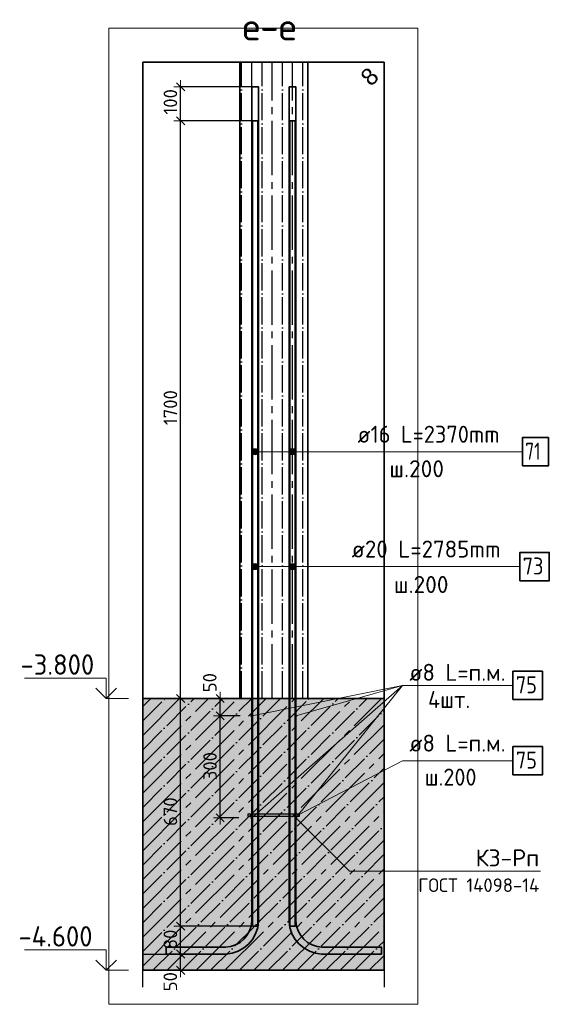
# Model space of a CAD drawing. Header units: millimetres. Extents: x -1001 to 124100, y -72947 to 40304.
# Tile 71 of 104: x 122541 to 124100, y -46051 to -43153. Entities that reach past the tile are written whole.
import ezdxf

# ---------------------------------------------------------------- set-up
doc = ezdxf.new("R2010")
doc.units = ezdxf.units.MM
doc.header["$PDMODE"] = 65
doc.linetypes.add('______11', pattern=[100, 80, -10, 0, -10])
doc.linetypes.add('______5', pattern=[220, 160, -20, 20, -20])
for name, color, linetype, lineweight in [('Standard', 7, 'Continuous', 25), ('Арм.стержн. Выпуски', 180, 'Continuous', 35), ('Арматурный каркас 01', 4, 'Continuous', 35), ('Высотная отметки_ общее', 7, 'Continuous', 13), ('Размерная линия_ общее', 7, 'Continuous', 13), ('Размерная линия_ общее_1', 7, 'Continuous', 13)]:
    doc.layers.add(name, color=color, linetype=linetype, lineweight=lineweight)
doc.styles.add('ARIAL', font='ARIAL.TTF')
doc.styles.add('ISOCPEUR', font='ISOCPEUR')
doc.dimstyles.new('DIMSTYLE_11', dxfattribs={"dimtxt": 40, "dimasz": 40, "dimexe": 0, "dimexo": 0, "dimgap": 20, "dimtad": 2, "dimdec": 0, "dimrnd": 5, "dimzin": 12, "dimdsep": 46, "dimtxsty": 'ISOCPEUR', "dimblk1": 'ALL_ML_STRICH', "dimblk2": 'ALL_ML_STRICH', "dimsah": 1, "dimcen": 0, "dimclrd": 7, "dimclre": 256, "dimclrt": 7, "dimadec": 0, "dimazin": 0, "dimtfac": 1, "dimtdec": 0, "dimtix": 1, "dimtmove": 2, "dimatfit": 3, "dimfxl": 0, "dimtvp": 1.2, "dimtzin": 0, "dimlwd": 0, "dimlwe": -3, "dimarcsym": 0})
doc.dimstyles.new('DIMSTYLE_9', dxfattribs={"dimtxt": 40, "dimasz": 40, "dimexe": 0, "dimexo": 0, "dimgap": 20, "dimtad": 2, "dimdec": 0, "dimrnd": 5, "dimzin": 12, "dimdsep": 46, "dimtxsty": 'ISOCPEUR', "dimblk1": 'ALL_ML_STRICH', "dimblk2": 'ALL_ML_STRICH', "dimsah": 1, "dimcen": 0, "dimclrd": 7, "dimclre": 256, "dimclrt": 7, "dimadec": 0, "dimazin": 0, "dimtfac": 1, "dimtdec": 0, "dimtix": 1, "dimtmove": 2, "dimatfit": 3, "dimfxl": 0, "dimtzin": 0, "dimlwd": 0, "dimlwe": -3, "dimarcsym": 0})

# ---------------------------------------------------------------- blocks, each defined once
blk = doc.blocks.new('ALL_ML_STRICH')
at = {"color": 0, "linetype": 'ByBlock', "lineweight": -2}
for p, q in [((-1, 0), (0.5, 0)), ((-0.3, -0.3), (0.3, 0.3)), ((0, -0.5), (0, 0.5))]:
    blk.add_line(p, q, dxfattribs=at)
blk = doc.blocks.new('*D652')
at = {"layer": 'DEFPOINTS', "color": 7, "linetype": 'Continuous', "lineweight": 13, "transparency": 33554687}
for p in [(123209.7, -45202.2), (123131.5, -45502.2), (123205.7, -45502.2)]:
    blk.add_point(p, dxfattribs=at)
at = {"layer": 'Размерная линия_ общее_1', "color": 253, "linetype": 'Continuous', "lineweight": -2, "true_color": 0xa0a0a0, "transparency": 33554687}
for p, q in [((123189.7, -45202.2), (123131.5, -45202.2)), ((123185.7, -45502.2), (123131.5, -45502.2))]:
    blk.add_line(p, q, dxfattribs=at)
at = {"layer": 'Размерная линия_ общее_1', "color": 7, "linetype": 'Continuous', "lineweight": -2, "transparency": 33554687}
blk.add_line((123131.5, -45502.2), (123131.5, -45202.2), dxfattribs=at)
at = {"layer": 'Размерная линия_ общее_1', "color": 7, "linetype": 'Continuous', "lineweight": 13, "transparency": 33554687, "xscale": 40, "yscale": 40, "zscale": 40}
for p, rotation in [((123131.5, -45202.2), 90), ((123131.5, -45502.2), 270)]:
    blk.add_blockref('ALL_ML_STRICH', p, dxfattribs=dict(at, rotation=rotation))
at = {"layer": 'Размерная линия_ общее_1', "color": 7, "linetype": 'Continuous', "lineweight": 13, "transparency": 33554687, "insert": (123101.5, -45350.2), "char_height": 40, "width": 120, "attachment_point": 5, "rotation": 90, "style": 'ISOCPEUR'}
blk.add_mtext('\\A1;{300}', dxfattribs=at)
blk = doc.blocks.new('*D653')
at = {"layer": 'DEFPOINTS', "color": 7, "linetype": 'Continuous', "lineweight": 13, "transparency": 33554687}
for p in [(123147.8, -45151.2), (123131.5, -45202.2), (123209.7, -45202.2)]:
    blk.add_point(p, dxfattribs=at)
at = {"layer": 'Размерная линия_ общее_1', "color": 253, "linetype": 'Continuous', "lineweight": -2, "true_color": 0xa0a0a0, "transparency": 33554687}
for p, q in [((123131.5, -45151.2), (123131.5, -45151.2)), ((123189.7, -45202.2), (123131.5, -45202.2))]:
    blk.add_line(p, q, dxfattribs=at)
at = {"layer": 'Размерная линия_ общее_1', "color": 7, "linetype": 'Continuous', "lineweight": -2, "transparency": 33554687}
blk.add_line((123131.5, -45202.2), (123131.5, -45151.2), dxfattribs=at)
at = {"layer": 'Размерная линия_ общее_1', "color": 7, "linetype": 'Continuous', "lineweight": 13, "transparency": 33554687, "xscale": 40, "yscale": 40, "zscale": 40}
for p, rotation in [((123131.5, -45151.2), 90), ((123131.5, -45202.2), 270)]:
    blk.add_blockref('ALL_ML_STRICH', p, dxfattribs=dict(at, rotation=rotation))
at = {"layer": 'Размерная линия_ общее_1', "color": 7, "linetype": 'Continuous', "lineweight": 13, "transparency": 33554687, "insert": (123100.7, -45104.6), "char_height": 40, "width": 80, "attachment_point": 5, "rotation": 90, "style": 'ISOCPEUR'}
blk.add_mtext('\\A1;{50}', dxfattribs=at)
blk = doc.blocks.new('*D659')
at = {"layer": 'DEFPOINTS', "color": 7, "linetype": 'Continuous', "lineweight": 13, "transparency": 33554687}
for p in [(122881.3, -45903.2), (122959.5, -45951.2), (123014.9, -45951.2)]:
    blk.add_point(p, dxfattribs=at)
at = {"layer": 'Размерная линия_ общее_1', "color": 253, "linetype": 'Continuous', "lineweight": -2, "true_color": 0xa0a0a0, "transparency": 33554687}
for p, q in [((122901.3, -45903.2), (123014.9, -45903.2)), ((122939.5, -45951.2), (123014.9, -45951.2))]:
    blk.add_line(p, q, dxfattribs=at)
at = {"layer": 'Размерная линия_ общее_1', "color": 7, "linetype": 'Continuous', "lineweight": -2, "transparency": 33554687}
blk.add_line((123014.9, -45951.2), (123014.9, -45903.2), dxfattribs=at)
at = {"layer": 'Размерная линия_ общее_1', "color": 7, "linetype": 'Continuous', "lineweight": 13, "transparency": 33554687, "xscale": 40, "yscale": 40, "zscale": 40}
for p, rotation in [((123014.9, -45903.2), 90), ((123014.9, -45951.2), 270)]:
    blk.add_blockref('ALL_ML_STRICH', p, dxfattribs=dict(at, rotation=rotation))
at = {"layer": 'Размерная линия_ общее_1', "color": 7, "linetype": 'Continuous', "lineweight": 13, "transparency": 33554687, "insert": (122984.6, -45984.7), "char_height": 40, "width": 80, "attachment_point": 5, "rotation": 90, "style": 'ISOCPEUR'}
blk.add_mtext('\\A1;{50}', dxfattribs=at)
blk = doc.blocks.new('*D660')
at = {"layer": 'DEFPOINTS', "color": 7, "linetype": 'Continuous', "lineweight": 13, "transparency": 33554687}
for p in [(123242.1, -45821.2), (122881.3, -45903.2), (123014.9, -45903.2)]:
    blk.add_point(p, dxfattribs=at)
at = {"layer": 'Размерная линия_ общее_1', "color": 253, "linetype": 'Continuous', "lineweight": -2, "true_color": 0xa0a0a0, "transparency": 33554687}
for p, q in [((123222.1, -45821.2), (123014.9, -45821.2)), ((122901.3, -45903.2), (123014.9, -45903.2))]:
    blk.add_line(p, q, dxfattribs=at)
at = {"layer": 'Размерная линия_ общее_1', "color": 7, "linetype": 'Continuous', "lineweight": -2, "transparency": 33554687}
blk.add_line((123014.9, -45903.2), (123014.9, -45821.2), dxfattribs=at)
at = {"layer": 'Размерная линия_ общее_1', "color": 7, "linetype": 'Continuous', "lineweight": 13, "transparency": 33554687, "xscale": 40, "yscale": 40, "zscale": 40}
for p, rotation in [((123014.9, -45821.2), 90), ((123014.9, -45903.2), 270)]:
    blk.add_blockref('ALL_ML_STRICH', p, dxfattribs=dict(at, rotation=rotation))
at = {"layer": 'Размерная линия_ общее_1', "color": 7, "linetype": 'Continuous', "lineweight": 13, "transparency": 33554687, "insert": (122984.9, -45860.2), "char_height": 40, "width": 80, "attachment_point": 5, "rotation": 90, "style": 'ISOCPEUR'}
blk.add_mtext('\\A1;{80}', dxfattribs=at)
blk = doc.blocks.new('*D661')
at = {"layer": 'DEFPOINTS', "color": 7, "linetype": 'Continuous', "lineweight": 13, "transparency": 33554687}
for p in [(122963.5, -45151.2), (123014.9, -45821.2), (123242.1, -45821.2)]:
    blk.add_point(p, dxfattribs=at)
at = {"layer": 'Размерная линия_ общее_1', "color": 253, "linetype": 'Continuous', "lineweight": -2, "true_color": 0xa0a0a0, "transparency": 33554687}
for p, q in [((122943.5, -45151.2), (123014.9, -45151.2)), ((123222.1, -45821.2), (123014.9, -45821.2))]:
    blk.add_line(p, q, dxfattribs=at)
at = {"layer": 'Размерная линия_ общее_1', "color": 7, "linetype": 'Continuous', "lineweight": -2, "transparency": 33554687}
blk.add_line((123014.9, -45821.2), (123014.9, -45151.2), dxfattribs=at)
at = {"layer": 'Размерная линия_ общее_1', "color": 7, "linetype": 'Continuous', "lineweight": 13, "transparency": 33554687, "xscale": 40, "yscale": 40, "zscale": 40}
for p, rotation in [((123014.9, -45151.2), 90), ((123014.9, -45821.2), 270)]:
    blk.add_blockref('ALL_ML_STRICH', p, dxfattribs=dict(at, rotation=rotation))
at = {"layer": 'Размерная линия_ общее_1', "color": 7, "linetype": 'Continuous', "lineweight": 13, "transparency": 33554687, "insert": (122984.9, -45484.2), "char_height": 40, "width": 120, "attachment_point": 5, "rotation": 90, "style": 'ISOCPEUR'}
blk.add_mtext('\\A1;{670}', dxfattribs=at)
blk = doc.blocks.new('*D662')
at = {"layer": 'DEFPOINTS', "color": 7, "linetype": 'Continuous', "lineweight": 13, "transparency": 33554687}
for p in [(123242.1, -43451.2), (122963.5, -45151.2), (123014.9, -45151.2)]:
    blk.add_point(p, dxfattribs=at)
at = {"layer": 'Размерная линия_ общее_1', "color": 253, "linetype": 'Continuous', "lineweight": -2, "true_color": 0xa0a0a0, "transparency": 33554687}
for p, q in [((123222.1, -43451.2), (123014.9, -43451.2)), ((122943.5, -45151.2), (123014.9, -45151.2))]:
    blk.add_line(p, q, dxfattribs=at)
at = {"layer": 'Размерная линия_ общее_1', "color": 7, "linetype": 'Continuous', "lineweight": -2, "transparency": 33554687}
blk.add_line((123014.9, -45151.2), (123014.9, -43451.2), dxfattribs=at)
at = {"layer": 'Размерная линия_ общее_1', "color": 7, "linetype": 'Continuous', "lineweight": 13, "transparency": 33554687, "xscale": 40, "yscale": 40, "zscale": 40}
for p, rotation in [((123014.9, -43451.2), 90), ((123014.9, -45151.2), 270)]:
    blk.add_blockref('ALL_ML_STRICH', p, dxfattribs=dict(at, rotation=rotation))
at = {"layer": 'Размерная линия_ общее_1', "color": 7, "linetype": 'Continuous', "lineweight": 13, "transparency": 33554687, "insert": (122984.9, -44295.2), "char_height": 40, "width": 160, "attachment_point": 5, "rotation": 90, "style": 'ISOCPEUR'}
blk.add_mtext('\\A1;{1700}', dxfattribs=at)
blk = doc.blocks.new('*D663')
at = {"layer": 'DEFPOINTS', "color": 7, "linetype": 'Continuous', "lineweight": 13, "transparency": 33554687}
for p in [(123244.1, -43351.2), (123014.9, -43451.2), (123242.1, -43451.2)]:
    blk.add_point(p, dxfattribs=at)
at = {"layer": 'Размерная линия_ общее_1', "color": 253, "linetype": 'Continuous', "lineweight": -2, "true_color": 0xa0a0a0, "transparency": 33554687}
for p, q in [((123224.1, -43351.2), (123014.9, -43351.2)), ((123222.1, -43451.2), (123014.9, -43451.2))]:
    blk.add_line(p, q, dxfattribs=at)
at = {"layer": 'Размерная линия_ общее_1', "color": 7, "linetype": 'Continuous', "lineweight": -2, "transparency": 33554687}
blk.add_line((123014.9, -43451.2), (123014.9, -43351.2), dxfattribs=at)
at = {"layer": 'Размерная линия_ общее_1', "color": 7, "linetype": 'Continuous', "lineweight": 13, "transparency": 33554687, "xscale": 40, "yscale": 40, "zscale": 40}
for p, rotation in [((123014.9, -43351.2), 90), ((123014.9, -43451.2), 270)]:
    blk.add_blockref('ALL_ML_STRICH', p, dxfattribs=dict(at, rotation=rotation))
at = {"layer": 'Размерная линия_ общее_1', "color": 7, "linetype": 'Continuous', "lineweight": 13, "transparency": 33554687, "insert": (122984.9, -43395.2), "char_height": 40, "width": 120, "attachment_point": 5, "rotation": 90, "style": 'ISOCPEUR'}
blk.add_mtext('\\A1;{100}', dxfattribs=at)
blk = doc.blocks.new('COMPLEX_ELEVATIONDIM_5')
at = {"layer": 'Высотная отметки_ общее', "color": 7, "linetype": 'Continuous', "lineweight": 13, "transparency": 33554687}
for p, q in [((122795.9, -45091.2), (122555.9, -45091.2)), ((122795.9, -45151.2), (122795.9, -45091.2)), ((122795.9, -45151.2), (122765.9, -45121.2)), ((122795.9, -45151.2), (122825.9, -45121.2)), ((122795.9, -45151.2), (122795.9, -45151.2)), ((122795.9, -45151.2), (122795.9, -45151.2)), ((122795.9, -45151.2), (122862, -45151.2)), ((122795.9, -45151.2), (122795.9, -45151.2)), ((122795.9, -45151.2), (122795.9, -45151.2)), ((122795.9, -45891.2), (122555.9, -45891.2)), ((122795.9, -45951.2), (122795.9, -45891.2)), ((122795.9, -45951.2), (122765.9, -45921.2)), ((122795.9, -45951.2), (122825.9, -45921.2)), ((122795.9, -45951.2), (122795.9, -45951.2)), ((122795.9, -45951.2), (122795.9, -45951.2)), ((122795.9, -45951.2), (122862, -45951.2)), ((122795.9, -45951.2), (122795.9, -45951.2)), ((122795.9, -45951.2), (122795.9, -45951.2))]:
    blk.add_line(p, q, dxfattribs=at)
at = {"layer": 'Высотная отметки_ общее', "color": 7, "linetype": 'Continuous', "lineweight": 13, "transparency": 33554687, "char_height": 60, "attachment_point": 7, "style": 'ISOCPEUR'}
for s, insert, width in [('\\W0.95;-3.800', (122543.9, -45081.2), 256.287), ('\\W0.95;-4.600', (122537.9, -45881.2), 262.337)]:
    blk.add_mtext(s, dxfattribs=dict(at, insert=insert, width=width))

msp = doc.modelspace()

# ---------------------------------------------------------------- hatches: boundary and pattern name
at = {"layer": 'Арм.стержн. Выпуски', "linetype": 'Continuous', "lineweight": 13, "transparency": 33554687}
for points in [[(123226.3, -44429.7), (123226.3, -44420.7), (123225.1, -44425.2)], [(123229.6, -44432.9), (123229.6, -44417.5), (123226.3, -44420.7)], [(123229.6, -44432.9), (123226.3, -44420.7), (123226.3, -44429.7)], [(123234.1, -44434.2), (123234.1, -44416.2), (123229.6, -44417.5)], [(123234.1, -44434.2), (123229.6, -44417.5), (123229.6, -44432.9)], [(123238.6, -44432.9), (123238.6, -44417.5), (123234.1, -44416.2)], [(123238.6, -44432.9), (123234.1, -44416.2), (123234.1, -44434.2)], [(123241.8, -44429.7), (123241.8, -44420.7), (123238.6, -44417.5)], [(123241.8, -44429.7), (123238.6, -44417.5), (123238.6, -44432.9)], [(123241.8, -44420.7), (123241.8, -44429.7), (123243.1, -44425.2)], [(123336.3, -44429.7), (123336.3, -44420.7), (123335.1, -44425.2)], [(123339.6, -44432.9), (123339.6, -44417.5), (123336.3, -44420.7)], [(123339.6, -44432.9), (123336.3, -44420.7), (123336.3, -44429.7)], [(123344.1, -44434.2), (123344.1, -44416.2), (123339.6, -44417.5)], [(123344.1, -44434.2), (123339.6, -44417.5), (123339.6, -44432.9)], [(123348.6, -44432.9), (123348.6, -44417.5), (123344.1, -44416.2)], [(123348.6, -44432.9), (123344.1, -44416.2), (123344.1, -44434.2)], [(123351.8, -44429.7), (123351.8, -44420.7), (123348.6, -44417.5)], [(123351.8, -44429.7), (123348.6, -44417.5), (123348.6, -44432.9)], [(123351.8, -44420.7), (123351.8, -44429.7), (123353.1, -44425.2)], [(123226.3, -44767.5), (123226.3, -44758.5), (123225.1, -44763)], [(123229.6, -44770.8), (123229.6, -44755.3), (123226.3, -44758.5)], [(123229.6, -44770.8), (123226.3, -44758.5), (123226.3, -44767.5)], [(123234.1, -44772), (123234.1, -44754), (123229.6, -44755.3)], [(123234.1, -44772), (123229.6, -44755.3), (123229.6, -44770.8)], [(123238.6, -44770.8), (123238.6, -44755.3), (123234.1, -44754)], [(123238.6, -44770.8), (123234.1, -44754), (123234.1, -44772)], [(123241.8, -44767.5), (123241.8, -44758.5), (123238.6, -44755.3)], [(123241.8, -44767.5), (123238.6, -44755.3), (123238.6, -44770.8)], [(123241.8, -44758.5), (123241.8, -44767.5), (123243.1, -44763)], [(123336.3, -44767.5), (123336.3, -44758.5), (123335.1, -44763)], [(123339.6, -44770.8), (123339.6, -44755.3), (123336.3, -44758.5)], [(123339.6, -44770.8), (123336.3, -44758.5), (123336.3, -44767.5)], [(123344.1, -44772), (123344.1, -44754), (123339.6, -44755.3)], [(123344.1, -44772), (123339.6, -44755.3), (123339.6, -44770.8)], [(123348.6, -44770.8), (123348.6, -44755.3), (123344.1, -44754)], [(123348.6, -44770.8), (123344.1, -44754), (123344.1, -44772)], [(123351.8, -44767.5), (123351.8, -44758.5), (123348.6, -44755.3)], [(123351.8, -44767.5), (123348.6, -44755.3), (123348.6, -44770.8)], [(123351.8, -44758.5), (123351.8, -44767.5), (123353.1, -44763)]]:
    msp.add_hatch(color=7, dxfattribs=at).paths.add_polyline_path(points)
at = {"layer": 'Арматурный каркас 01', "linetype": 'Continuous', "lineweight": 50, "transparency": 33554687}
for points in [[(123228.1, -45202.2), (123227.8, -45200.7), (123226.9, -45199.4), (123225.6, -45198.5), (123224.1, -45198.2), (123222.5, -45198.5), (123221.2, -45199.4), (123220.4, -45200.7), (123220.1, -45202.2), (123220.4, -45203.7), (123221.2, -45205), (123222.5, -45205.9), (123224.1, -45206.2), (123225.6, -45205.9), (123226.9, -45205), (123227.8, -45203.7)], [(123358.1, -45202.2), (123357.8, -45200.7), (123356.9, -45199.4), (123355.6, -45198.5), (123354.1, -45198.2), (123352.5, -45198.5), (123351.2, -45199.4), (123350.4, -45200.7), (123350.1, -45202.2), (123350.4, -45203.7), (123351.2, -45205), (123352.5, -45205.9), (123354.1, -45206.2), (123355.6, -45205.9), (123356.9, -45205), (123357.8, -45203.7)], [(123228.1, -45502.2), (123227.8, -45500.7), (123226.9, -45499.4), (123225.6, -45498.5), (123224.1, -45498.2), (123222.5, -45498.5), (123221.2, -45499.4), (123220.4, -45500.7), (123220.1, -45502.2), (123220.4, -45503.7), (123221.2, -45505), (123222.5, -45505.9), (123224.1, -45506.2), (123225.6, -45505.9), (123226.9, -45505), (123227.8, -45503.7)], [(123358.1, -45502.2), (123357.8, -45500.7), (123356.9, -45499.4), (123355.6, -45498.5), (123354.1, -45498.2), (123352.5, -45498.5), (123351.2, -45499.4), (123350.4, -45500.7), (123350.1, -45502.2), (123350.4, -45503.7), (123351.2, -45505), (123352.5, -45505.9), (123354.1, -45506.2), (123355.6, -45505.9), (123356.9, -45505), (123357.8, -45503.7)]]:
    msp.add_hatch(color=40, dxfattribs=at).paths.add_polyline_path(points)
at = {"layer": 'Размерная линия_ общее', "linetype": 'Continuous', "lineweight": -3, "transparency": 33554687}
msp.add_hatch(color=7, dxfattribs=at).paths.add_polyline_path([(122903.3, -45151.2), (122903.3, -45951.2), (123613.3, -45951.2), (123613.3, -45151.2)])

# ---------------------------------------------------------------- linework, layer by layer
at = {"color": 7, "linetype": 'Continuous', "lineweight": 25, "transparency": 33554687}
msp.add_line((123139.1, -43278.6), (123439.1, -43278.6), dxfattribs=at)
at = {"color": 7, "linetype": 'Continuous', "lineweight": 35, "transparency": 33554687}
for p, q in [((123189.1, -43278.6), (123189.1, -45151.2)), ((123389.1, -45151.2), (123389.1, -43278.6)), ((123189.1, -45151.2), (123389.1, -45151.2))]:
    msp.add_line(p, q, dxfattribs=at)
at = {"color": 7, "linetype": '______11', "lineweight": -3, "transparency": 33554687}
for p, q in [((123194.4, -45151.2), (123194.4, -43278.6)), ((123254.4, -45151.2), (123254.4, -43278.6)), ((123314.4, -45151.2), (123314.4, -43278.6)), ((123374.4, -45151.2), (123374.4, -43278.6))]:
    msp.add_line(p, q, dxfattribs=at)
at = {"color": 7, "linetype": '______5', "lineweight": -3, "transparency": 33554687}
for p, q in [((123224.4, -45151.2), (123224.4, -43278.6)), ((123284.4, -45151.2), (123284.4, -43278.6)), ((123344.4, -45151.2), (123344.4, -43278.6))]:
    msp.add_line(p, q, dxfattribs=at)
at = {"layer": 'Standard', "color": 52, "linetype": 'Continuous', "lineweight": -3, "transparency": 33554687}
for p, q in [((122903.3, -45951.2), (122903.3, -43278.6)), ((122903.3, -43278.6), (123613.3, -43278.6)), ((122903.3, -43278.6), (122903.3, -45951.2)), ((123613.3, -43278.6), (122903.3, -43278.6)), ((123613.3, -43278.6), (123613.3, -45951.2)), ((123613.3, -45951.2), (123613.3, -43278.6)), ((123613.3, -45951.2), (122903.3, -45951.2)), ((122903.3, -45951.2), (123613.3, -45951.2))]:
    msp.add_line(p, q, dxfattribs=at)
at = {"layer": 'Standard', "color": 7, "linetype": 'Continuous', "lineweight": 13, "transparency": 33554687}
for points in [[(122803.3, -46051.2), (123713.3, -46051.2), (123713.3, -43178.6), (122803.3, -43178.6), (122803.3, -46051.2)], [(123354.1, -45502.2), (123512.1, -45659), (124074.1, -45659)]]:
    msp.add_lwpolyline(points, dxfattribs=at)
at = {"layer": 'Арм.стержн. Выпуски', "color": 7, "linetype": 'Continuous', "lineweight": 13, "transparency": 33554687}
for p, q in [((123234.1, -44416.2), (123234.1, -44416.2)), ((123344.1, -44416.2), (123344.1, -44416.2)), ((123225.1, -44425.2), (123225.1, -44425.2)), ((123515.3, -44425.2), (123234.1, -44425.2)), ((123234.1, -44434.2), (123234.1, -44434.2)), ((123243.1, -44425.2), (123243.1, -44425.2)), ((123335.1, -44425.2), (123335.1, -44425.2)), ((123515.3, -44425.2), (123344.1, -44425.2)), ((123344.1, -44434.2), (123344.1, -44434.2)), ((123353.1, -44425.2), (123353.1, -44425.2)), ((123515.3, -44425.2), (124020.3, -44425.2)), ((123225.1, -44763), (123225.1, -44763)), ((123234.1, -44754), (123234.1, -44754)), ((123498, -44763), (123234.1, -44763)), ((123243.1, -44763), (123243.1, -44763)), ((123335.1, -44763), (123335.1, -44763)), ((123344.1, -44754), (123344.1, -44754)), ((123498, -44763), (123344.1, -44763)), ((123353.1, -44763), (123353.1, -44763)), ((123498, -44763), (124013, -44763)), ((123234.1, -44772), (123234.1, -44772)), ((123344.1, -44772), (123344.1, -44772))]:
    msp.add_line(p, q, dxfattribs=at)
at = {"layer": 'Арм.стержн. Выпуски', "color": 7, "linetype": 'Continuous', "lineweight": 35, "transparency": 33554687}
for points in [[(122972.1, -45883.2), (123147.3, -45883.2), (123161.6, -45881.2), (123176.3, -45876.4), (123189.7, -45868.9), (123200.6, -45859.8), (123209.7, -45848.8), (123217.2, -45835.4), (123222.1, -45820.8), (123224.1, -45806.4), (123224.1, -43351.2), (123244.1, -43351.2), (123244.1, -45807.8), (123241.6, -45825.3), (123235.6, -45843.5), (123226.3, -45860.2), (123214.8, -45874), (123201.1, -45885.4), (123184.4, -45894.8), (123166.2, -45900.8), (123148.7, -45903.2), (122972.1, -45903.2), (122972.1, -45883.2)], [(123606.1, -45903.2), (123429.4, -45903.2), (123411.9, -45900.8), (123393.8, -45894.8), (123377.1, -45885.4), (123363.3, -45874), (123351.8, -45860.2), (123342.5, -45843.5), (123336.5, -45825.3), (123334.1, -45807.8), (123334.1, -43351.2), (123354.1, -43351.2), (123354.1, -45806.4), (123356.1, -45820.8), (123360.9, -45835.4), (123368.4, -45848.8), (123377.5, -45859.8), (123388.5, -45868.9), (123401.9, -45876.4), (123416.5, -45881.2), (123430.8, -45883.2), (123606.1, -45883.2), (123606.1, -45903.2)], [(123226.1, -45821.2), (123226.1, -43451.2), (123242.1, -43451.2), (123242.1, -45821.2), (123226.1, -45821.2)], [(123336.1, -45821.2), (123336.1, -43451.2), (123352.1, -43451.2), (123352.1, -45821.2), (123336.1, -45821.2)], [(124020.3, -44466.9), (124097, -44466.9), (124097, -44383.5), (124020.3, -44383.5), (124020.3, -44466.9)], [(124013, -44804.7), (124099.6, -44804.7), (124099.6, -44721.4), (124013, -44721.4), (124013, -44804.7)]]:
    msp.add_lwpolyline(points, dxfattribs=at)
at = {"layer": 'Арм.стержн. Выпуски', "color": 7, "linetype": 'Continuous', "lineweight": 13, "transparency": 33554687}
for centre in [(123234.1, -44425.2), (123344.1, -44425.2), (123234.1, -44763), (123344.1, -44763)]:
    msp.add_circle(centre, 9, dxfattribs=at)
at = {"layer": 'Арматурный каркас 01', "color": 7, "linetype": 'Continuous', "lineweight": 13, "transparency": 33554687}
for p, q in [((123667.8, -45112.5), (123224.1, -45502.2)), ((123667.8, -45112.5), (123224.1, -45202.2)), ((123667.8, -45112.5), (123354.1, -45502.2)), ((123667.8, -45112.5), (123354.1, -45202.2)), ((123667.8, -45112.5), (123992.8, -45112.5)), ((123667.8, -45334.2), (123360.1, -45494.2)), ((123667.8, -45334.2), (123992.8, -45334.2))]:
    msp.add_line(p, q, dxfattribs=at)
at = {"layer": 'Арматурный каркас 01', "color": 7, "linetype": 'Continuous', "lineweight": 35, "transparency": 33554687}
for points in [[(123992.8, -45154.2), (124079.5, -45154.2), (124079.5, -45070.9), (123992.8, -45070.9), (123992.8, -45154.2)], [(123992.8, -45375.9), (124079.5, -45375.9), (124079.5, -45292.5), (123992.8, -45292.5), (123992.8, -45375.9)]]:
    msp.add_lwpolyline(points, dxfattribs=at)
at = {"layer": 'Арматурный каркас 01', "color": 40, "linetype": 'Continuous', "lineweight": 25, "transparency": 33554687}
msp.add_lwpolyline([(123364.1, -45498.2), (123214.1, -45498.2), (123214.1, -45490.2), (123364.1, -45490.2), (123364.1, -45498.2)], dxfattribs=at)
at = {"layer": 'Размерная линия_ общее', "color": 7, "linetype": 'Continuous', "lineweight": 25, "transparency": 33554687}
for p, q in [((122903.3, -46001.2), (122903.3, -45101.2)), ((123613.3, -45101.2), (123613.3, -46001.2))]:
    msp.add_line(p, q, dxfattribs=at)
at = {"layer": 'Размерная линия_ общее', "color": 7, "linetype": '______11', "lineweight": -3, "transparency": 33554687}
for p, q in [((122903.3, -45811.4), (123563.5, -45151.2)), ((122903.3, -45726.5), (123478.6, -45151.2)), ((122903.3, -45641.7), (123393.8, -45151.2)), ((122903.3, -45556.8), (123308.9, -45151.2)), ((122903.3, -45472), (123224.1, -45151.2)), ((122903.3, -45387.1), (123139.2, -45151.2)), ((122903.3, -45302.3), (123054.4, -45151.2)), ((122903.3, -45217.4), (122969.5, -45151.2)), ((122903.3, -45896.2), (123613.3, -45186.2)), ((122933.2, -45951.2), (123613.3, -45271.1)), ((123018, -45951.2), (123613.3, -45355.9)), ((123102.9, -45951.2), (123613.3, -45440.8)), ((123187.7, -45951.2), (123613.3, -45525.6)), ((123272.6, -45951.2), (123613.3, -45610.5)), ((123357.4, -45951.2), (123613.3, -45695.3)), ((123442.3, -45951.2), (123613.3, -45780.2)), ((123527.1, -45951.2), (123613.3, -45865.1)), ((123612, -45951.2), (123613.3, -45949.9))]:
    msp.add_line(p, q, dxfattribs=at)
at = {"layer": 'Размерная линия_ общее', "color": 7, "linetype": '______5', "lineweight": -3, "transparency": 33554687}
for p, q in [((122903.3, -45853.8), (123605.9, -45151.2)), ((122903.3, -45768.9), (123521, -45151.2)), ((122903.3, -45684.1), (123436.2, -45151.2)), ((122903.3, -45599.2), (123351.3, -45151.2)), ((122903.3, -45514.4), (123266.5, -45151.2)), ((122903.3, -45429.5), (123181.6, -45151.2)), ((122903.3, -45344.7), (123096.8, -45151.2)), ((122903.3, -45259.8), (123011.9, -45151.2)), ((122903.3, -45175), (122927.1, -45151.2)), ((122903.3, -45938.7), (123613.3, -45228.7)), ((122975.6, -45951.2), (123613.3, -45313.5)), ((123060.5, -45951.2), (123613.3, -45398.4)), ((123145.3, -45951.2), (123613.3, -45483.2)), ((123230.2, -45951.2), (123613.3, -45568.1)), ((123315, -45951.2), (123613.3, -45652.9)), ((123399.9, -45951.2), (123613.3, -45737.8)), ((123484.7, -45951.2), (123613.3, -45822.6)), ((123569.6, -45951.2), (123613.3, -45907.5))]:
    msp.add_line(p, q, dxfattribs=at)
at = {"layer": 'Размерная линия_ общее', "color": 7, "linetype": 'Continuous', "lineweight": 35, "transparency": 33554687}
for p, q in [((123189.1, -45151.2), (122903.3, -45151.2)), ((123389.1, -45151.2), (123189.1, -45151.2)), ((123613.3, -45151.2), (123389.1, -45151.2)), ((122903.3, -45951.2), (123613.3, -45951.2))]:
    msp.add_line(p, q, dxfattribs=at)

# ---------------------------------------------------------------- block references
at = {"layer": 'Высотная отметки_ общее', "color": 7, "linetype": 'Continuous', "lineweight": 13, "transparency": 33554687}
msp.add_blockref('COMPLEX_ELEVATIONDIM_5', (0, 0), dxfattribs=at)

# ---------------------------------------------------------------- texts
at = {"layer": 'Standard', "color": 7, "linetype": 'Continuous', "lineweight": 13, "transparency": 33554687, "style": 'ISOCPEUR'}
for s, insert, char_height, width, attachment_point in [('\\A1;{\\fISOCPEUR|i0|b0;\\H80.000000;\\W1.000000;\\C7;е-е}\\P', (123356, -43174.2), 80, 204.522, 6), ('\\A1;{\\fISOCPEUR|i0|b0;\\H50.000000;\\W1.000000;\\C7;ш.200}\\P', (123709.4, -44450), 50, 188.571, 2), ('\\A1;{\\fISOCPEUR|i0|b0;\\H50.000000;\\W1.000000;\\C7;ш.200}\\P', (123722.6, -44790.8), 50, 188.571, 2)]:
    msp.add_mtext(s, dxfattribs=dict(at, insert=insert, char_height=char_height, width=width, attachment_point=attachment_point))
at = {"layer": 'Standard', "color": 7, "linetype": 'Continuous', "lineweight": 13, "transparency": 33554687, "insert": (123570.9, -43321), "char_height": 50, "width": 63.924, "attachment_point": 5, "rotation": 45, "style": 'ARIAL'}
msp.add_mtext('\\W0.99;8', dxfattribs=at)
at = {"layer": 'Standard', "color": 7, "linetype": 'Continuous', "lineweight": 13, "transparency": 33554687, "insert": (124070.1, -45595.3), "char_height": 50, "width": 444.627, "attachment_point": 3, "line_spacing_factor": 1.024096, "style": 'ARIAL'}
msp.add_mtext('\\A1;{\\fISOCPEUR|i0|b0;\\H50.000000;\\W1.000000;\\C7;К3-Рп}\\P{\\fISOCPEUR|i0|b0;\\H40.000000;\\W1.000000;\\C7;ГОСТ 14098-14}\\P', dxfattribs=at)
at = {"layer": 'Арм.стержн. Выпуски', "color": 7, "linetype": 'Continuous', "lineweight": 25, "transparency": 33554687, "char_height": 50, "attachment_point": 7, "style": 'ISOCPEUR'}
for s, insert, width in [('\\W0.96;ø16 L=2370mm ', (123535.3, -44398.5), 488.754), ('\\W0.75;71', (124028.7, -44448.5), 78.713), ('\\W0.98;ø20 L=2785mm ', (123518, -44736.4), 499.241), ('\\W0.87;73', (124021.3, -44786.4), 91.802)]:
    msp.add_mtext(s, dxfattribs=dict(at, insert=insert, width=width))
at = {"layer": 'Арматурный каркас 01', "color": 7, "linetype": 'Continuous', "lineweight": 25, "transparency": 33554687, "char_height": 50, "attachment_point": 7, "style": 'ISOCPEUR'}
for s, insert, width in [('\\W0.97;ø8 L=п.м.', (123687.8, -45099.2), 308.971), ('\\W0.87;75', (124001.1, -45135.9), 91.802), ('\\W0.95;4шт. ', (123742.8, -45179.2), 198.596), ('\\W0.97;ø8 L=п.м.', (123687.8, -45307.5), 308.971), ('\\W0.87;75', (124001.1, -45357.5), 91.802), ('\\W0.95;ш.200 ', (123732.8, -45407.5), 218.666)]:
    msp.add_mtext(s, dxfattribs=dict(at, insert=insert, width=width))

# ---------------------------------------------------------------- dimensions: what is measured, and where the dimension line sits
at = {"layer": 'Размерная линия_ общее_1', "color": 7, "linetype": 'Continuous', "lineweight": 13, "transparency": 33554687}
for base, p1, p2, dimstyle, picture, middle in [((123014.9, -43351.2), (123222.1, -43451.2), (123224.1, -43351.2), 'DIMSTYLE_11', '*D663', (122984.9, -43395.2)), ((123014.9, -43451.2), (122943.5, -45151.2), (123222.1, -43451.2), 'DIMSTYLE_9', '*D662', (122984.9, -44295.2)), ((123131.5, -45151.2), (123189.7, -45202.2), (123131.5, -45151.2), 'DIMSTYLE_11', '*D653', (123100.7, -45104.6)), ((123014.9, -45151.2), (123222.1, -45821.2), (122943.5, -45151.2), 'DIMSTYLE_9', '*D661', (122984.9, -45484.2)), ((123131.5, -45202.2), (123185.7, -45502.2), (123189.7, -45202.2), 'DIMSTYLE_9', '*D652', (123101.5, -45350.2)), ((123014.9, -45821.2), (122901.3, -45903.2), (123222.1, -45821.2), 'DIMSTYLE_11', '*D660', (122984.9, -45860.2)), ((123014.9, -45903.2), (122939.5, -45951.2), (122901.3, -45903.2), 'DIMSTYLE_11', '*D659', (122984.6, -45984.7))]:
    dim = msp.add_linear_dim(base=base, p1=p1, p2=p2, angle=90, dimstyle=dimstyle, override={"dimpost": '<>', "dimclrd": 7, "dimclre": 253, "dimclrt": 7, "dimlwd": 0, "dimlwe": 65533}, dxfattribs=at)
    dim.commit()
    dim.dimension.update_dxf_attribs({"geometry": picture, "text_midpoint": middle, "dimtype": 160})

doc.saveas('drawing.dxf')
